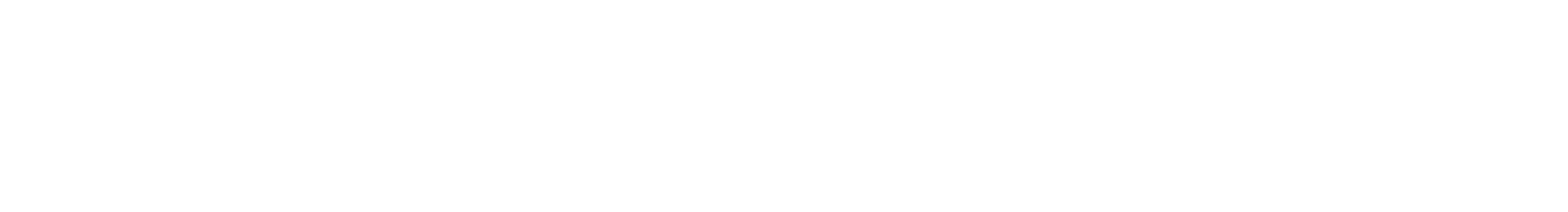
# Model space of a CAD drawing. Extents: x -274995 to 107519, y -337635 to 244261.
# Tile 32 of 49: x -274245 to -126116, y -26448 to -11537. Entities that reach past the tile are written whole.
import ezdxf

# ---------------------------------------------------------------- set-up
doc = ezdxf.new("R2010")
doc.units = 0
doc.header["$LTSCALE"] = 10
doc.header["$MEASUREMENT"] = 0
doc.layers.add('P-Opis ściany', color=6, linetype='Continuous', lineweight=9)
doc.styles.add('_Fd Opis', font='arial.ttf', dxfattribs={"width": 0.8})

msp = doc.modelspace()

# ---------------------------------------------------------------- texts
at = {"layer": 'P-Opis ściany', "color": 212, "lineweight": 13, "true_color": 0xd100d1, "char_height": 160, "attachment_point": 4, "rotation": 359.9999982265, "style": '_Fd Opis'}
for s, insert in [('\\pi-2007.8;Nie wystawiać starterów -\\P\\pi-1214.7;otwór drzwiowy', (49670.46318, -11782.90414)), ('\\pi-2007.8;Nie wystawiać starterów -\\P\\pi-1214.7;otwór drzwiowy', (57385.21503, -12102.0104)), ('\\pi-2007.8;Nie wystawiać starterów -\\P\\pi-1214.7;otwór drzwiowy', (66603.7815, -14202.88268)), ('\\pi-2007.8;Nie wystawiać starterów -\\P\\pi-1214.7;otwór drzwiowy', (46980.9379, -18508.62645)), ('\\pi-2007.8;Nie wystawiać starterów -\\P\\pi-1576.1;brak ściany powyżej', (49407.82713, -21530.78292)), ('\\pi-2007.8;Nie wystawiać starterów -\\P\\pi-1214.7;otwór drzwiowy', (49460.54845, -23720.45828)), ('\\pi-1153.4;krawędź górna', (45520.39413, -25947.4942)), ('\\pi-1133.6;krawędź dolna', (44049.38115, -25771.71058)), ('\\pi-1153.4;krawędź górna', (49238.62711, -26313.69075)), ('\\pi-1133.6;krawędź dolna', (48888.21883, -25931.92103))]:
    msp.add_mtext(s, dxfattribs=dict(at, insert=insert))

doc.saveas('drawing.dxf')
